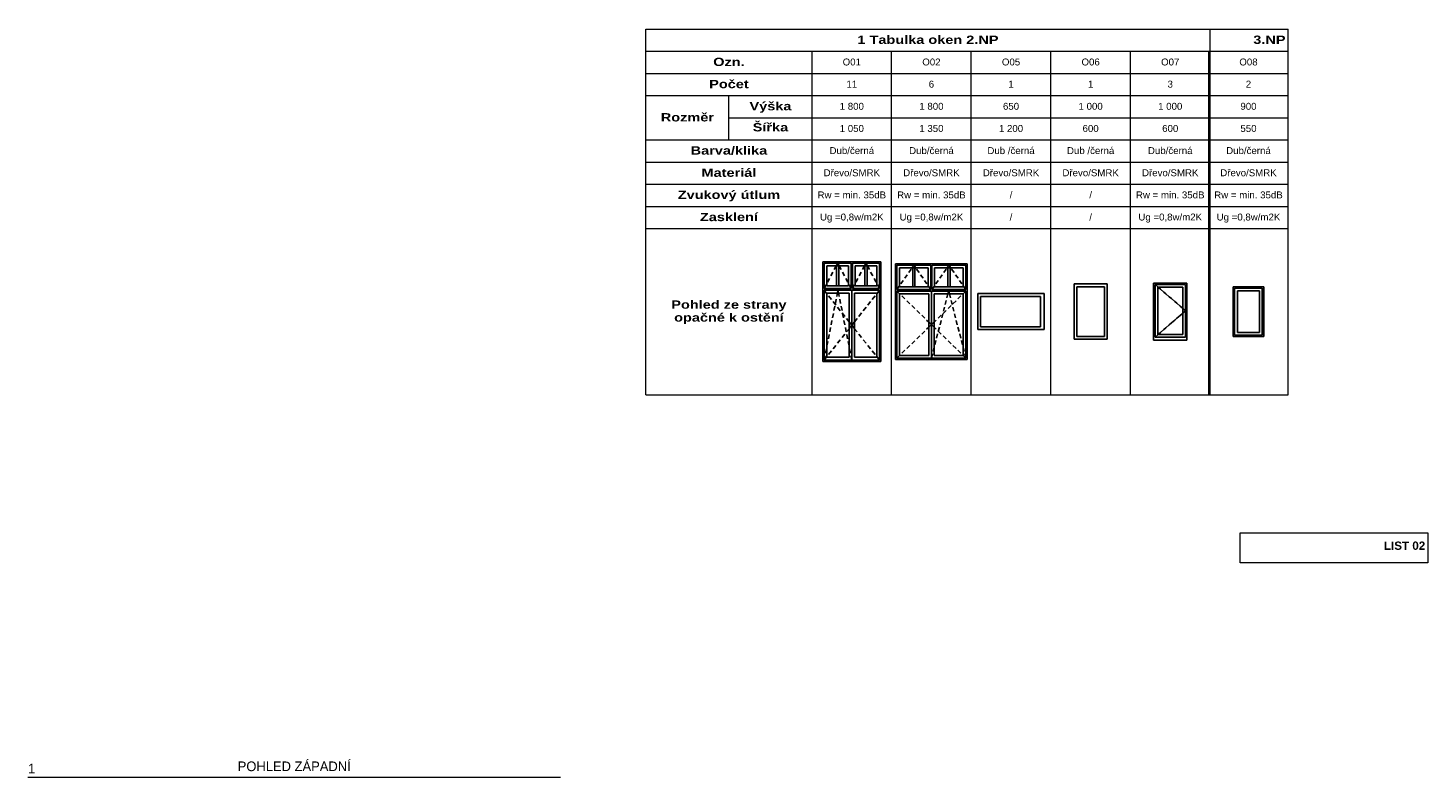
# Paper-space layout 'x TABULKA oken 2 a 3 .NP' of a CAD drawing. Header units: millimetres. Extents: x -212 to 293, y -74 to 197.
import ezdxf
from ezdxf.enums import TextEntityAlignment as Align
from ezdxf.xclip import XClip

# ---------------------------------------------------------------- set-up
doc = ezdxf.new("R2010")
doc.units = ezdxf.units.MM
doc.header["$MEASUREMENT"] = 0
doc.header["$XCLIPFRAME"] = 0
doc.layers.add('Interiér - schodiště', color=7, linetype='Continuous')
doc.layers.add('TZB - kanalizace', color=7, linetype='Continuous')
doc.styles.add('GENEROVANÝ_STYL_1', font='txt')
doc.styles.add('GENEROVANÝ_STYL_2', font='txt')
doc.styles.add('GENEROVANÝ_STYL_3', font='txt')

# ---------------------------------------------------------------- blocks, each defined once
blk = doc.blocks.new('Kresba_1_1', base_point=(11.02, 196.18))
at = {"color": 7, "linetype": 'Continuous', "lineweight": 13}
for p, q in [((11.02, 196.18), (214.77, 196.18)), ((11.02, 188.18), (11.02, 196.18)), ((214.77, 188.18), (214.77, 196.18)), ((11.02, 188.18), (214.77, 188.18)), ((11.02, 180.18), (11.02, 188.18)), ((71.02, 180.18), (71.02, 188.18)), ((99.77, 180.18), (99.77, 188.18)), ((128.52, 180.18), (128.52, 188.18)), ((157.27, 180.18), (157.27, 188.18)), ((186.02, 180.18), (186.02, 188.18)), ((214.77, 180.18), (214.77, 188.18)), ((11.02, 180.18), (71.02, 180.18)), ((11.02, 172.18), (11.02, 180.18)), ((71.02, 180.18), (99.77, 180.18)), ((71.02, 172.18), (71.02, 180.18)), ((99.77, 180.18), (128.52, 180.18)), ((99.77, 172.18), (99.77, 180.18)), ((128.52, 180.18), (157.27, 180.18)), ((128.52, 172.18), (128.52, 180.18)), ((157.27, 180.18), (186.02, 180.18)), ((157.27, 172.18), (157.27, 180.18)), ((186.02, 180.18), (214.77, 180.18)), ((186.02, 172.18), (186.02, 180.18)), ((214.77, 172.18), (214.77, 180.18)), ((11.02, 172.18), (71.02, 172.18)), ((11.02, 156.18), (11.02, 172.18)), ((41.02, 156.18), (41.02, 172.18)), ((71.02, 172.18), (99.77, 172.18)), ((71.02, 164.18), (71.02, 172.18)), ((99.77, 172.18), (128.52, 172.18)), ((99.77, 164.18), (99.77, 172.18)), ((128.52, 172.18), (157.27, 172.18)), ((128.52, 164.18), (128.52, 172.18)), ((157.27, 172.18), (186.02, 172.18)), ((157.27, 164.18), (157.27, 172.18)), ((186.02, 172.18), (214.77, 172.18)), ((186.02, 164.18), (186.02, 172.18)), ((214.77, 164.18), (214.77, 172.18)), ((41.02, 164.18), (71.02, 164.18)), ((71.02, 164.18), (99.77, 164.18)), ((71.02, 156.18), (71.02, 164.18)), ((99.77, 164.18), (128.52, 164.18)), ((99.77, 156.18), (99.77, 164.18)), ((128.52, 164.18), (157.27, 164.18)), ((128.52, 156.18), (128.52, 164.18)), ((157.27, 164.18), (186.02, 164.18)), ((157.27, 156.18), (157.27, 164.18)), ((186.02, 164.18), (214.77, 164.18)), ((186.02, 156.18), (186.02, 164.18)), ((214.77, 156.18), (214.77, 164.18)), ((11.02, 156.18), (71.02, 156.18)), ((11.02, 148.18), (11.02, 156.18)), ((71.02, 156.18), (99.77, 156.18)), ((71.02, 148.18), (71.02, 156.18)), ((99.77, 156.18), (128.52, 156.18)), ((99.77, 148.18), (99.77, 156.18)), ((128.52, 156.18), (157.27, 156.18)), ((128.52, 148.18), (128.52, 156.18)), ((157.27, 156.18), (186.02, 156.18)), ((157.27, 148.18), (157.27, 156.18)), ((186.02, 156.18), (214.77, 156.18)), ((186.02, 148.18), (186.02, 156.18)), ((214.77, 148.18), (214.77, 156.18)), ((11.02, 148.18), (71.02, 148.18)), ((11.02, 140.18), (11.02, 148.18)), ((71.02, 148.18), (99.77, 148.18)), ((71.02, 140.18), (71.02, 148.18)), ((99.77, 148.18), (128.52, 148.18)), ((99.77, 140.18), (99.77, 148.18)), ((128.52, 148.18), (157.27, 148.18)), ((128.52, 140.18), (128.52, 148.18)), ((157.27, 148.18), (186.02, 148.18)), ((157.27, 140.18), (157.27, 148.18)), ((186.02, 148.18), (214.77, 148.18)), ((186.02, 140.18), (186.02, 148.18)), ((214.77, 140.18), (214.77, 148.18)), ((11.02, 140.18), (71.02, 140.18)), ((11.02, 132.18), (11.02, 140.18)), ((71.02, 140.18), (99.77, 140.18)), ((71.02, 132.18), (71.02, 140.18)), ((99.77, 140.18), (128.52, 140.18)), ((99.77, 132.18), (99.77, 140.18)), ((128.52, 140.18), (157.27, 140.18)), ((128.52, 132.18), (128.52, 140.18)), ((157.27, 140.18), (186.02, 140.18)), ((157.27, 132.18), (157.27, 140.18)), ((186.02, 140.18), (214.77, 140.18)), ((186.02, 132.18), (186.02, 140.18)), ((214.77, 132.18), (214.77, 140.18)), ((11.02, 132.18), (71.02, 132.18)), ((11.02, 124.18), (11.02, 132.18)), ((71.02, 132.18), (99.77, 132.18)), ((71.02, 124.18), (71.02, 132.18)), ((99.77, 132.18), (128.52, 132.18)), ((99.77, 124.18), (99.77, 132.18)), ((128.52, 132.18), (157.27, 132.18)), ((128.52, 124.18), (128.52, 132.18)), ((157.27, 132.18), (186.02, 132.18)), ((157.27, 124.18), (157.27, 132.18)), ((186.02, 132.18), (214.77, 132.18)), ((186.02, 124.18), (186.02, 132.18)), ((214.77, 124.18), (214.77, 132.18)), ((11.02, 124.18), (71.02, 124.18)), ((11.02, 64.18), (11.02, 124.18)), ((71.02, 124.18), (99.77, 124.18)), ((71.02, 64.18), (71.02, 124.18)), ((99.77, 124.18), (128.52, 124.18)), ((99.77, 64.18), (99.77, 124.18)), ((128.52, 124.18), (157.27, 124.18)), ((128.52, 64.18), (128.52, 124.18)), ((157.27, 124.18), (186.02, 124.18)), ((157.27, 64.18), (157.27, 124.18)), ((186.02, 124.18), (214.77, 124.18)), ((186.02, 64.18), (186.02, 124.18)), ((214.77, 64.18), (214.77, 124.18)), ((11.02, 64.18), (71.02, 64.18)), ((71.02, 64.18), (99.77, 64.18)), ((99.77, 64.18), (128.52, 64.18)), ((128.52, 64.18), (157.27, 64.18)), ((157.27, 64.18), (186.02, 64.18)), ((186.02, 64.18), (214.77, 64.18))]:
    blk.add_line(p, q, dxfattribs=at)
at = {"color": 1, "linetype": 'Continuous', "lineweight": 25}
for p, q in [((74.9, 76.18), (74.9, 112.18)), ((74.9, 112.18), (95.9, 112.18)), ((75.4, 102.48), (75.4, 111.68)), ((75.4, 111.68), (85.2, 111.68)), ((79.76, 110.68), (80.3, 111.68)), ((80.83, 110.68), (80.3, 111.68)), ((85.2, 111.68), (85.2, 102.48)), ((85.6, 102.48), (85.6, 111.68)), ((85.6, 111.68), (95.4, 111.68)), ((89.96, 110.68), (90.5, 111.68)), ((91.03, 110.68), (90.5, 111.68)), ((95.4, 111.68), (95.4, 102.48)), ((95.9, 112.18), (95.9, 76.18)), ((101.21, 111.43), (101.21, 76.93)), ((127.08, 111.43), (101.21, 111.43)), ((127.08, 76.93), (127.08, 111.43)), ((76.4, 110.68), (76.4, 103.48)), ((84.2, 110.68), (76.4, 110.68)), ((76.62, 104.78), (77.37, 106.19)), ((77.84, 107.07), (78.59, 108.48)), ((79.06, 109.36), (79.55, 110.27)), ((79.55, 110.27), (79.76, 110.68)), ((79.9, 103.48), (79.9, 110.68)), ((80.7, 110.68), (80.7, 103.48)), ((81.05, 110.27), (80.83, 110.68)), ((81.53, 109.36), (81.05, 110.27)), ((82.75, 107.07), (82, 108.48)), ((83.98, 104.78), (83.22, 106.19)), ((84.2, 103.48), (84.2, 110.68)), ((86.6, 110.68), (86.6, 103.48)), ((94.4, 110.68), (86.6, 110.68)), ((86.82, 104.78), (87.57, 106.19)), ((88.04, 107.07), (88.79, 108.48)), ((89.26, 109.36), (89.75, 110.27)), ((89.75, 110.27), (89.96, 110.68)), ((90.1, 103.48), (90.1, 110.68)), ((90.9, 110.68), (90.9, 103.48)), ((91.25, 110.27), (91.03, 110.68)), ((91.73, 109.36), (91.25, 110.27)), ((92.95, 107.07), (92.2, 108.48)), ((94.18, 104.78), (93.42, 106.19)), ((94.4, 103.48), (94.4, 110.68)), ((101.69, 110.95), (101.69, 102.13)), ((113.96, 110.95), (101.69, 110.95)), ((102.65, 103.09), (102.65, 109.99)), ((102.65, 109.99), (113, 109.99)), ((104.53, 106.23), (105.41, 107.48)), ((105.96, 108.27), (106.83, 109.53)), ((106.95, 109.69), (107.16, 109.99)), ((107.16, 109.99), (107.82, 110.95)), ((107.44, 109.99), (107.44, 103.09)), ((108.49, 109.99), (107.82, 110.95)), ((108.21, 103.09), (108.21, 109.99)), ((108.7, 109.69), (108.49, 109.99)), ((109.69, 108.27), (108.81, 109.53)), ((111.11, 106.23), (110.23, 107.48)), ((113, 109.99), (113, 103.09)), ((113.96, 102.13), (113.96, 110.95)), ((114.34, 110.95), (114.34, 102.13)), ((126.61, 110.95), (114.34, 110.95)), ((115.3, 103.09), (115.3, 109.99)), ((115.3, 109.99), (125.65, 109.99)), ((117.18, 106.23), (118.06, 107.48)), ((118.61, 108.27), (119.48, 109.53)), ((119.6, 109.69), (119.81, 109.99)), ((119.81, 109.99), (120.47, 110.95)), ((120.09, 109.99), (120.09, 103.09)), ((121.14, 109.99), (120.47, 110.95)), ((120.86, 103.09), (120.86, 109.99)), ((121.35, 109.69), (121.14, 109.99)), ((122.34, 108.27), (121.46, 109.53)), ((123.76, 106.23), (122.88, 107.48)), ((125.65, 109.99), (125.65, 103.09)), ((126.61, 102.13), (126.61, 110.95)), ((75.4, 102.48), (76.15, 103.89)), ((85.2, 102.48), (75.4, 102.48)), ((75.4, 76.68), (75.4, 101.88)), ((75.4, 101.88), (85.4, 101.88)), ((75.4, 101.88), (76.39, 100.63)), ((76.4, 103.48), (84.2, 103.48)), ((80.2, 100.88), (80.4, 101.88)), ((80.6, 100.88), (80.4, 101.88)), ((85.2, 102.48), (84.45, 103.89)), ((85.4, 101.88), (85.4, 76.68)), ((85.4, 101.88), (95.4, 101.88)), ((85.6, 102.48), (86.35, 103.89)), ((95.4, 102.48), (85.6, 102.48)), ((86.6, 103.48), (94.4, 103.48)), ((95.4, 101.88), (94.4, 100.63)), ((95.4, 102.48), (94.65, 103.89)), ((95.4, 101.88), (95.4, 76.68)), ((101.69, 102.13), (102.56, 103.39)), ((101.69, 102.13), (113.96, 102.13)), ((101.69, 101.56), (101.69, 77.41)), ((114.15, 101.56), (101.69, 101.56)), ((101.69, 101.56), (102.68, 100.6)), ((113, 103.09), (102.65, 103.09)), ((103.11, 104.18), (103.99, 105.44)), ((112.53, 104.18), (111.66, 105.44)), ((113.96, 102.13), (113.08, 103.39)), ((114.15, 101.56), (114.15, 77.41)), ((126.61, 101.56), (114.15, 101.56)), ((114.34, 102.13), (115.21, 103.39)), ((114.34, 102.13), (126.61, 102.13)), ((125.65, 103.09), (115.3, 103.09)), ((115.76, 104.18), (116.64, 105.44)), ((120.13, 100.6), (120.38, 101.56)), ((120.62, 100.6), (120.38, 101.56)), ((125.18, 104.18), (124.31, 105.44)), ((126.61, 101.56), (125.62, 100.6)), ((126.61, 102.13), (125.73, 103.39)), ((126.61, 77.41), (126.61, 101.56)), ((177.65, 104.18), (165.65, 104.18)), ((165.65, 104.18), (165.65, 103.18)), ((165.65, 103.18), (165.65, 85.18)), ((166.65, 85.18), (166.65, 103.18)), ((166.65, 103.18), (176.65, 103.18)), ((176.65, 103.18), (176.65, 85.18)), ((177.65, 103.18), (177.65, 104.18)), ((177.65, 85.18), (177.65, 103.18)), ((194.4, 103.48), (194.4, 104.48)), ((194.4, 104.48), (206.4, 104.48)), ((194.4, 85.48), (194.4, 103.48)), ((194.9, 102.98), (194.9, 103.98)), ((194.9, 103.98), (205.9, 103.98)), ((194.9, 103.98), (196.06, 102.98)), ((194.9, 85.98), (194.9, 102.98)), ((195.9, 102.98), (195.9, 85.98)), ((204.9, 102.98), (195.9, 102.98)), ((196.06, 102.98), (196.11, 102.93)), ((196.11, 102.93), (196.87, 102.28)), ((196.87, 102.28), (198.08, 101.24)), ((198.08, 101.24), (198.83, 100.58)), ((204.9, 85.98), (204.9, 102.98)), ((205.9, 103.98), (205.9, 102.98)), ((205.9, 102.98), (205.9, 85.98)), ((206.4, 104.48), (206.4, 103.48)), ((206.4, 103.48), (206.4, 85.48)), ((76.4, 100.88), (76.4, 77.68)), ((84.4, 100.88), (76.4, 100.88)), ((77.01, 99.84), (78.01, 98.59)), ((78.63, 97.81), (79.62, 96.55)), ((78.94, 94.53), (79.25, 96.1)), ((79.45, 97.08), (79.76, 98.65)), ((79.95, 99.63), (80.09, 100.31)), ((80.09, 100.31), (80.2, 100.88)), ((80.71, 100.31), (80.6, 100.88)), ((80.84, 99.63), (80.71, 100.31)), ((81.35, 97.08), (81.04, 98.65)), ((81.86, 94.53), (81.54, 96.1)), ((84.4, 77.68), (84.4, 100.88)), ((86.4, 100.88), (86.4, 77.68)), ((94.4, 100.88), (86.4, 100.88)), ((92.16, 97.81), (91.17, 96.55)), ((93.78, 99.84), (92.79, 98.59)), ((94.4, 77.68), (94.4, 100.88)), ((102.65, 78.37), (102.65, 100.6)), ((102.65, 100.6), (113.19, 100.6)), ((102.68, 100.6), (102.79, 100.49)), ((103.48, 99.83), (104.58, 98.76)), ((105.27, 98.09), (106.37, 97.02)), ((107.06, 96.36), (108.16, 95.29)), ((113.19, 100.6), (113.19, 78.37)), ((115.11, 78.37), (115.11, 100.6)), ((115.11, 100.6), (125.65, 100.6)), ((119.13, 96.71), (119.51, 98.2)), ((119.75, 99.12), (119.99, 100.07)), ((119.99, 100.07), (120.13, 100.6)), ((121.24, 96.36), (120.14, 95.29)), ((120.76, 100.07), (120.62, 100.6)), ((121, 99.12), (120.76, 100.07)), ((121.63, 96.71), (121.24, 98.2)), ((123.03, 98.09), (121.93, 97.02)), ((124.82, 99.83), (123.72, 98.76)), ((125.62, 100.6), (125.5, 100.49)), ((125.65, 100.6), (125.65, 78.37)), ((154.9, 100.68), (130.9, 100.68)), ((130.9, 100.68), (130.9, 99.68)), ((130.9, 99.68), (130.9, 88.68)), ((131.9, 88.68), (131.9, 99.68)), ((131.9, 99.68), (153.5, 99.68)), ((153.5, 99.68), (153.5, 88.68)), ((154.9, 99.68), (154.9, 100.68)), ((154.9, 88.68), (154.9, 99.68)), ((198.83, 100.58), (200.04, 99.54)), ((200.04, 99.54), (200.8, 98.88)), ((200.8, 98.88), (202.01, 97.84)), ((202.01, 97.84), (202.77, 97.18)), ((202.77, 97.18), (203.98, 96.14)), ((203.98, 96.14), (204.69, 95.53)), ((78.43, 91.98), (78.74, 93.55)), ((80.25, 95.77), (81.24, 94.52)), ((81.86, 93.73), (82.86, 92.48)), ((82.36, 91.98), (82.05, 93.55)), ((83.48, 91.7), (84.4, 90.54)), ((87.32, 91.7), (86.4, 90.54)), ((88.93, 93.73), (87.94, 92.48)), ((90.55, 95.77), (89.55, 94.52)), ((108.85, 94.62), (109.95, 93.56)), ((110.63, 92.89), (111.74, 91.82)), ((112.42, 91.15), (113.05, 90.55)), ((115.87, 91.15), (115.25, 90.55)), ((117.66, 92.89), (116.56, 91.82)), ((117.88, 91.89), (118.26, 93.37)), ((119.45, 94.62), (118.35, 93.56)), ((118.5, 94.3), (118.89, 95.78)), ((122.25, 94.3), (121.87, 95.78)), ((122.87, 91.89), (122.49, 93.37)), ((200.8, 90.08), (202.01, 91.12)), ((202.01, 91.12), (202.77, 91.78)), ((202.77, 91.78), (203.98, 92.82)), ((203.98, 92.82), (204.69, 93.43)), ((204.69, 95.53), (204.9, 95.34)), ((204.69, 93.43), (204.9, 93.62)), ((204.9, 95.34), (205.9, 94.48)), ((204.9, 93.62), (205.9, 94.48)), ((77.42, 86.88), (77.73, 88.45)), ((77.93, 89.43), (78.24, 91)), ((81.86, 84.83), (82.86, 86.08)), ((82.87, 89.43), (82.56, 91)), ((83.37, 86.88), (83.06, 88.45)), ((83.48, 86.86), (84.4, 88.02)), ((84.4, 90.54), (84.4, 90.53)), ((84.4, 90.53), (85.4, 89.28)), ((84.4, 88.03), (85.4, 89.28)), ((84.4, 88.02), (84.4, 88.03)), ((86.39, 90.53), (85.4, 89.28)), ((86.39, 88.03), (85.4, 89.28)), ((86.4, 90.54), (86.39, 90.53)), ((86.4, 88.02), (86.39, 88.03)), ((87.32, 86.86), (86.4, 88.02)), ((88.93, 84.83), (87.94, 86.08)), ((110.63, 86.08), (111.74, 87.15)), ((112.42, 87.81), (113.05, 88.42)), ((113.05, 90.55), (113.19, 90.41)), ((113.05, 88.42), (113.19, 88.56)), ((113.19, 90.41), (114.15, 89.48)), ((113.19, 88.56), (114.15, 89.48)), ((115.11, 90.41), (114.15, 89.48)), ((115.11, 88.56), (114.15, 89.48)), ((115.25, 90.55), (115.11, 90.41)), ((115.25, 88.42), (115.11, 88.56)), ((115.87, 87.81), (115.25, 88.42)), ((116.01, 84.65), (116.4, 86.13)), ((117.66, 86.08), (116.56, 87.15)), ((116.64, 87.06), (117.02, 88.55)), ((117.26, 89.47), (117.64, 90.96)), ((123.49, 89.47), (123.11, 90.96)), ((124.12, 87.06), (123.73, 88.55)), ((124.74, 84.65), (124.36, 86.13)), ((130.9, 88.68), (130.9, 87.68)), ((130.9, 87.68), (154.9, 87.68)), ((153.5, 88.68), (131.9, 88.68)), ((154.9, 87.68), (154.9, 88.68)), ((194.9, 84.98), (194.9, 85.98)), ((194.9, 84.98), (196.06, 85.98)), ((195.9, 85.98), (204.9, 85.98)), ((196.06, 85.98), (196.11, 86.03)), ((196.11, 86.03), (196.87, 86.68)), ((196.87, 86.68), (198.08, 87.73)), ((198.08, 87.73), (198.83, 88.38)), ((198.83, 88.38), (200.04, 89.43)), ((200.04, 89.43), (200.8, 90.08)), ((205.9, 85.98), (205.9, 84.98)), ((76.41, 81.78), (76.72, 83.35)), ((76.92, 84.33), (77.23, 85.9)), ((78.63, 80.75), (79.62, 82.01)), ((80.25, 82.79), (81.24, 84.04)), ((83.88, 84.33), (83.57, 85.9)), ((84.39, 81.78), (84.07, 83.35)), ((90.55, 82.79), (89.55, 84.04)), ((92.16, 80.75), (91.17, 82.01)), ((105.27, 80.88), (106.37, 81.95)), ((107.06, 82.61), (108.16, 83.68)), ((108.85, 84.35), (109.95, 85.41)), ((114.77, 79.82), (115.11, 81.13)), ((115.11, 81.13), (115.15, 81.31)), ((115.39, 82.24), (115.77, 83.72)), ((119.45, 84.35), (118.35, 85.41)), ((121.24, 82.61), (120.14, 83.68)), ((123.03, 80.88), (121.93, 81.95)), ((125.36, 82.24), (124.98, 83.72)), ((125.65, 81.13), (125.6, 81.31)), ((125.98, 79.82), (125.65, 81.13)), ((165.65, 85.18), (165.65, 84.18)), ((165.65, 84.18), (177.65, 84.18)), ((176.65, 85.18), (166.65, 85.18)), ((177.65, 84.18), (177.65, 85.18)), ((194.4, 83.88), (194.4, 85.48)), ((206.4, 83.88), (194.4, 83.88)), ((205.9, 84.98), (194.9, 84.98)), ((206.4, 85.48), (206.4, 83.88)), ((95.9, 76.18), (74.9, 76.18)), ((75.4, 76.68), (75.71, 78.25)), ((75.4, 76.68), (76.39, 77.93)), ((85.4, 76.68), (75.4, 76.68)), ((75.9, 79.23), (76.21, 80.8)), ((76.4, 77.68), (84.4, 77.68)), ((77.01, 78.72), (78.01, 79.97)), ((84.89, 79.23), (84.58, 80.8)), ((85.4, 76.68), (85.09, 78.25)), ((95.4, 76.68), (85.4, 76.68)), ((86.4, 77.68), (94.4, 77.68)), ((93.78, 78.72), (92.79, 79.97)), ((95.4, 76.68), (94.4, 77.93)), ((101.21, 76.93), (127.08, 76.93)), ((101.69, 77.41), (102.68, 78.37)), ((101.69, 77.41), (114.15, 77.41)), ((113.19, 78.37), (102.65, 78.37)), ((102.68, 78.37), (102.79, 78.48)), ((103.48, 79.14), (104.58, 80.21)), ((114.15, 77.41), (114.53, 78.89)), ((114.15, 77.41), (126.61, 77.41)), ((125.65, 78.37), (115.11, 78.37)), ((124.82, 79.14), (123.72, 80.21)), ((125.62, 78.37), (125.5, 78.48)), ((126.61, 77.41), (125.62, 78.37)), ((126.61, 77.41), (126.22, 78.89))]:
    blk.add_line(p, q, dxfattribs=at)
at = {"color": 7, "linetype": 'Continuous', "lineweight": 13, "attachment_point": 5}
for s, insert, char_height, style in [('\\A1;{\\W1.250000x;\\pqc;\\fArial|b1|i0|c238|p38;1 Tabulka oken 2.NP }', (112.9, 192.33), 3, 'GENEROVANÝ_STYL_1'), ('\\A1;{\\W1.250000x;\\pqc;\\fArial|b1|i0|c238|p38;Ozn.}', (41.02, 184.33), 3, 'GENEROVANÝ_STYL_1'), ('\\A1;{\\pqc;\\fArial|b0|i0|c238|p38;O01}', (85.4, 184.3), 2.5, 'GENEROVANÝ_STYL_2'), ('\\A1;{\\pqc;\\fArial|b0|i0|c238|p38;O02}', (114.15, 184.3), 2.5, 'GENEROVANÝ_STYL_2'), ('\\A1;{\\pqc;\\fArial|b0|i0|c238|p38;O05}', (142.9, 184.3), 2.5, 'GENEROVANÝ_STYL_2'), ('\\A1;{\\pqc;\\fArial|b0|i0|c238|p38;O06}', (171.65, 184.3), 2.5, 'GENEROVANÝ_STYL_2'), ('\\A1;{\\pqc;\\fArial|b0|i0|c238|p38;O07}', (200.4, 184.3), 2.5, 'GENEROVANÝ_STYL_2'), ('\\A1;{\\W1.250000x;\\pqc;\\fArial|b1|i0|c238|p38;Počet}', (41.02, 176.33), 3, 'GENEROVANÝ_STYL_1'), ('\\A1;{\\pqc;\\fArial|b0|i0|c238|p38;11}', (85.4, 176.32), 2.5, 'GENEROVANÝ_STYL_2'), ('\\A1;{\\pqc;\\fArial|b0|i0|c238|p38;6}', (114.15, 176.3), 2.5, 'GENEROVANÝ_STYL_2'), ('\\A1;{\\pqc;\\fArial|b0|i0|c238|p38;1}', (142.9, 176.32), 2.5, 'GENEROVANÝ_STYL_2'), ('\\A1;{\\pqc;\\fArial|b0|i0|c238|p38;1}', (171.65, 176.32), 2.5, 'GENEROVANÝ_STYL_2'), ('\\A1;{\\pqc;\\fArial|b0|i0|c238|p38;3}', (200.4, 176.3), 2.5, 'GENEROVANÝ_STYL_2'), ('\\A1;{\\W1.250000x;\\pqc;\\fArial|b1|i0|c238|p38;Výška}', (56.02, 167.92), 3, 'GENEROVANÝ_STYL_1'), ('\\A1;{\\pqc;\\fArial|b0|i0|c238|p38;1\xa0800}', (85.4, 168.3), 2.5, 'GENEROVANÝ_STYL_2'), ('\\A1;{\\pqc;\\fArial|b0|i0|c238|p38;1\xa0800}', (114.15, 168.3), 2.5, 'GENEROVANÝ_STYL_2'), ('\\A1;{\\pqc;\\fArial|b0|i0|c238|p38;650}', (142.9, 168.3), 2.5, 'GENEROVANÝ_STYL_2'), ('\\A1;{\\pqc;\\fArial|b0|i0|c238|p38;1\xa0000}', (171.65, 168.3), 2.5, 'GENEROVANÝ_STYL_2'), ('\\A1;{\\pqc;\\fArial|b0|i0|c238|p38;1\xa0000}', (200.4, 168.3), 2.5, 'GENEROVANÝ_STYL_2'), ('\\A1;{\\W1.250000x;\\pqc;\\fArial|b1|i0|c238|p38;Rozměr}', (26.02, 164.33), 3, 'GENEROVANÝ_STYL_1'), ('\\A1;{\\W1.250000x;\\pqc;\\fArial|b1|i0|c238|p38;Šířka}', (56.02, 160.73), 3, 'GENEROVANÝ_STYL_1'), ('\\A1;{\\pqc;\\fArial|b0|i0|c238|p38;1\xa0050}', (85.4, 160.3), 2.5, 'GENEROVANÝ_STYL_2'), ('\\A1;{\\pqc;\\fArial|b0|i0|c238|p38;1\xa0350}', (114.15, 160.3), 2.5, 'GENEROVANÝ_STYL_2'), ('\\A1;{\\pqc;\\fArial|b0|i0|c238|p38;1\xa0200}', (142.9, 160.3), 2.5, 'GENEROVANÝ_STYL_2'), ('\\A1;{\\pqc;\\fArial|b0|i0|c238|p38;600}', (171.65, 160.3), 2.5, 'GENEROVANÝ_STYL_2'), ('\\A1;{\\pqc;\\fArial|b0|i0|c238|p38;600}', (200.4, 160.3), 2.5, 'GENEROVANÝ_STYL_2'), ('\\A1;{\\W1.250000x;\\pqc;\\fArial|b1|i0|c238|p38;Barva/klika}', (41.02, 152.33), 3, 'GENEROVANÝ_STYL_1'), ('\\A1;{\\pqc;\\fArial|b0|i0|c238|p38;Dub/černá}', (85.4, 152.3), 2.5, 'GENEROVANÝ_STYL_2'), ('\\A1;{\\pqc;\\fArial|b0|i0|c238|p38;Dub/černá}', (114.15, 152.3), 2.5, 'GENEROVANÝ_STYL_2'), ('\\A1;{\\pqc;\\fArial|b0|i0|c238|p38;Dub /černá}', (142.9, 152.3), 2.5, 'GENEROVANÝ_STYL_2'), ('\\A1;{\\pqc;\\fArial|b0|i0|c238|p38;Dub /černá}', (171.65, 152.3), 2.5, 'GENEROVANÝ_STYL_2'), ('\\A1;{\\pqc;\\fArial|b0|i0|c238|p38;Dub/černá}', (200.4, 152.3), 2.5, 'GENEROVANÝ_STYL_2'), ('\\A1;{\\W1.250000x;\\pqc;\\fArial|b1|i0|c238|p38;Materiál}', (41.02, 144.33), 3, 'GENEROVANÝ_STYL_1'), ('\\A1;{\\pqc;\\fArial|b0|i0|c238|p38;Dřevo/SMRK}', (85.4, 144.3), 2.5, 'GENEROVANÝ_STYL_2'), ('\\A1;{\\pqc;\\fArial|b0|i0|c238|p38;Dřevo/SMRK}', (114.15, 144.3), 2.5, 'GENEROVANÝ_STYL_2'), ('\\A1;{\\pqc;\\fArial|b0|i0|c238|p38;Dřevo/SMRK}', (142.9, 144.3), 2.5, 'GENEROVANÝ_STYL_2'), ('\\A1;{\\pqc;\\fArial|b0|i0|c238|p38;Dřevo/SMRK}', (171.65, 144.3), 2.5, 'GENEROVANÝ_STYL_2'), ('\\A1;{\\pqc;\\fArial|b0|i0|c238|p38;Dřevo/SMRK}', (200.4, 144.3), 2.5, 'GENEROVANÝ_STYL_2'), ('\\A1;{\\W1.250000x;\\pqc;\\fArial|b1|i0|c238|p38;Zvukový útlum}', (41.02, 135.92), 3, 'GENEROVANÝ_STYL_1'), ('\\A1;{\\pqc;\\fArial|b0|i0|c238|p38;Rw = min. 35dB}', (85.4, 136.3), 2.5, 'GENEROVANÝ_STYL_2'), ('\\A1;{\\pqc;\\fArial|b0|i0|c238|p38;Rw = min. 35dB}', (114.15, 136.3), 2.5, 'GENEROVANÝ_STYL_2'), ('\\A1;{\\pqc;\\fArial|b0|i0|c238|p38;/}', (142.9, 136.3), 2.5, 'GENEROVANÝ_STYL_2'), ('\\A1;{\\pqc;\\fArial|b0|i0|c238|p38;/}', (171.65, 136.3), 2.5, 'GENEROVANÝ_STYL_2'), ('\\A1;{\\pqc;\\fArial|b0|i0|c238|p38;Rw = min. 35dB}', (200.4, 136.3), 2.5, 'GENEROVANÝ_STYL_2'), ('\\A1;{\\W1.250000x;\\pqc;\\fArial|b1|i0|c238|p38;Zasklení}', (41.02, 128.33), 3, 'GENEROVANÝ_STYL_1'), ('\\A1;{\\pqc;\\fArial|b0|i0|c238|p38;Ug =0,8w/m2K}', (85.4, 127.96), 2.5, 'GENEROVANÝ_STYL_2'), ('\\A1;{\\pqc;\\fArial|b0|i0|c238|p38;Ug =0,8w/m2K}', (114.15, 127.96), 2.5, 'GENEROVANÝ_STYL_2'), ('\\A1;{\\pqc;\\fArial|b0|i0|c238|p38;/}', (142.9, 128.3), 2.5, 'GENEROVANÝ_STYL_2'), ('\\A1;{\\pqc;\\fArial|b0|i0|c238|p38;/}', (171.65, 128.3), 2.5, 'GENEROVANÝ_STYL_2'), ('\\A1;{\\pqc;\\fArial|b0|i0|c238|p38;Ug =0,8w/m2K}', (200.4, 127.96), 2.5, 'GENEROVANÝ_STYL_2')]:
    blk.add_mtext(s, dxfattribs=dict(at, insert=insert, char_height=char_height, style=style))
at = {"color": 7, "linetype": 'Continuous', "lineweight": 13, "insert": (41.02, 93.95), "char_height": 3, "width": 58, "attachment_point": 5, "line_spacing_factor": 0.928296, "style": 'GENEROVANÝ_STYL_1'}
blk.add_mtext('\\A1;{\\W1.250000x;\\pqc;\\fArial|b1|i0|c238|p38;Pohled ze strany opačné k ostění}', dxfattribs=at)
blk = doc.blocks.new('Obecný titulek kresby[1]', base_point=(-212.13, -58.25))
at = {"color": 154, "linetype": 'Continuous', "lineweight": 13}
blk.add_line((-212.13, -73.85), (-19.82, -73.85), dxfattribs=at)
at = {"color": 154, "lineweight": 13, "style": 'GENEROVANÝ_STYL_3'}
blk.add_attdef('DUMMY_184', text='', height=3.5, dxfattribs=at).set_placement((-212.13, -69.05), align=Align.TOP_LEFT)
blk.add_attdef('AC_DrawingName', text='', height=3.5, dxfattribs=at).set_placement((-115.98, -68.24), align=Align.TOP_CENTER)
blk = doc.blocks.new('Kresba_2_2', base_point=(154.29, 196.18))
at = {"color": 7, "linetype": 'Continuous', "lineweight": 13}
for p, q in [((214.29, 196.18), (243.04, 196.18)), ((243.04, 188.18), (243.04, 196.18)), ((214.29, 188.18), (243.04, 188.18)), ((214.29, 180.18), (214.29, 188.18)), ((243.04, 180.18), (243.04, 188.18)), ((214.29, 180.18), (243.04, 180.18)), ((214.29, 172.18), (214.29, 180.18)), ((243.04, 172.18), (243.04, 180.18)), ((214.29, 172.18), (243.04, 172.18)), ((214.29, 164.18), (214.29, 172.18)), ((243.04, 164.18), (243.04, 172.18)), ((214.29, 164.18), (243.04, 164.18)), ((214.29, 156.18), (214.29, 164.18)), ((243.04, 156.18), (243.04, 164.18)), ((214.29, 156.18), (243.04, 156.18)), ((214.29, 148.18), (214.29, 156.18)), ((243.04, 148.18), (243.04, 156.18)), ((214.29, 148.18), (243.04, 148.18)), ((214.29, 140.18), (214.29, 148.18)), ((243.04, 140.18), (243.04, 148.18)), ((214.29, 140.18), (243.04, 140.18)), ((214.29, 132.18), (214.29, 140.18)), ((243.04, 132.18), (243.04, 140.18)), ((214.29, 132.18), (243.04, 132.18)), ((214.29, 124.18), (214.29, 132.18)), ((243.04, 124.18), (243.04, 132.18)), ((214.29, 124.18), (243.04, 124.18)), ((214.29, 64.18), (214.29, 124.18)), ((243.04, 64.18), (243.04, 124.18)), ((214.29, 64.18), (243.04, 64.18))]:
    blk.add_line(p, q, dxfattribs=at)
at = {"color": 1, "linetype": 'Continuous', "lineweight": 25}
for p, q in [((234.16, 103.18), (223.16, 103.18)), ((223.16, 103.18), (223.16, 102.18)), ((223.16, 102.18), (223.16, 86.18)), ((223.66, 102.68), (223.66, 101.68)), ((233.66, 102.68), (223.66, 102.68)), ((223.66, 101.68), (223.66, 86.68)), ((224.66, 86.68), (224.66, 101.68)), ((224.66, 101.68), (232.66, 101.68)), ((232.66, 101.68), (232.66, 86.68)), ((233.66, 101.68), (233.66, 102.68)), ((233.66, 86.68), (233.66, 101.68)), ((234.16, 102.18), (234.16, 103.18)), ((234.16, 86.18), (234.16, 102.18)), ((223.16, 86.18), (223.16, 85.18)), ((223.66, 86.68), (223.66, 85.68)), ((232.66, 86.68), (224.66, 86.68)), ((233.66, 85.68), (233.66, 86.68)), ((234.16, 85.18), (234.16, 86.18)), ((223.16, 85.18), (234.16, 85.18)), ((223.66, 85.68), (233.66, 85.68))]:
    blk.add_line(p, q, dxfattribs=at)
at = {"color": 7, "linetype": 'Continuous', "lineweight": 13}
for s, insert, char_height, attachment_point, style in [('\\A1;{\\W1.250000x;\\pqr;\\fArial|b1|i0|c238|p38;3.NP}', (242.04, 192.33), 3, 6, 'GENEROVANÝ_STYL_1'), ('\\A1;{\\pqc;\\fArial|b0|i0|c238|p38;O08}', (228.66, 184.3), 2.5, 5, 'GENEROVANÝ_STYL_2'), ('\\A1;{\\pqc;\\fArial|b0|i0|c238|p38;2}', (228.66, 176.32), 2.5, 5, 'GENEROVANÝ_STYL_2'), ('\\A1;{\\pqc;\\fArial|b0|i0|c238|p38;900}', (228.66, 168.3), 2.5, 5, 'GENEROVANÝ_STYL_2'), ('\\A1;{\\pqc;\\fArial|b0|i0|c238|p38;550}', (228.66, 160.3), 2.5, 5, 'GENEROVANÝ_STYL_2'), ('\\A1;{\\pqc;\\fArial|b0|i0|c238|p38;Dub/černá}', (228.66, 152.3), 2.5, 5, 'GENEROVANÝ_STYL_2'), ('\\A1;{\\pqc;\\fArial|b0|i0|c238|p38;Dřevo/SMRK}', (228.66, 144.3), 2.5, 5, 'GENEROVANÝ_STYL_2'), ('\\A1;{\\pqc;\\fArial|b0|i0|c238|p38;Rw = min. 35dB}', (228.66, 136.3), 2.5, 5, 'GENEROVANÝ_STYL_2'), ('\\A1;{\\pqc;\\fArial|b0|i0|c238|p38;Ug =0,8w/m2K}', (228.66, 127.96), 2.5, 5, 'GENEROVANÝ_STYL_2')]:
    blk.add_mtext(s, dxfattribs=dict(at, insert=insert, char_height=char_height, attachment_point=attachment_point, style=style))

psp = doc.layouts.new('x TABULKA oken 2 a 3 .NP')

# ---------------------------------------------------------------- linework, layer by layer
at = {"layer": 'TZB - kanalizace', "color": 8, "linetype": 'Continuous', "lineweight": 20}
for p, q in [((225.62, 14.26), (293.49, 14.26)), ((225.62, 3.49), (225.62, 14.26)), ((293.49, 14.26), (293.49, 3.49)), ((293.49, 3.49), (225.62, 3.49))]:
    psp.add_line(p, q, dxfattribs=at)

# ---------------------------------------------------------------- block references
at = {"color": 9, "linetype": 'Continuous', "lineweight": 13}
ref = psp.add_blockref('Kresba_1_1', (11.02, 196.18), dxfattribs=at)
XClip(ref).set_block_clipping_path([(2.2709873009, 29.4291948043), (246.7399607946, 204.9318612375)])
ref = psp.add_blockref('Kresba_2_2', (154.29, 196.18), dxfattribs=at)
XClip(ref).set_block_clipping_path([(214.2866799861, 61.6583187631), (252.0142562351, 198.2045754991)])
at = {"color": 154, "lineweight": 13}
psp.add_blockref('Obecný titulek kresby[1]', (-212.13, -58.25), dxfattribs=at).add_auto_attribs({'AC_DrawingName': 'POHLED ZÁPADNÍ', 'DUMMY_184': '1'})

# ---------------------------------------------------------------- texts
at = {"layer": 'Interiér - schodiště', "color": 7, "linetype": 'Continuous', "lineweight": 13, "insert": (292.49, 9.65), "char_height": 3, "attachment_point": 6, "style": 'GENEROVANÝ_STYL_1'}
psp.add_mtext('\\A1;{\\pqr;\\fArial|b1|i0|c238|p38;LIST 0\\fArial|b1|i0|c238|p38;2}', dxfattribs=at)

doc.saveas('drawing.dxf')
